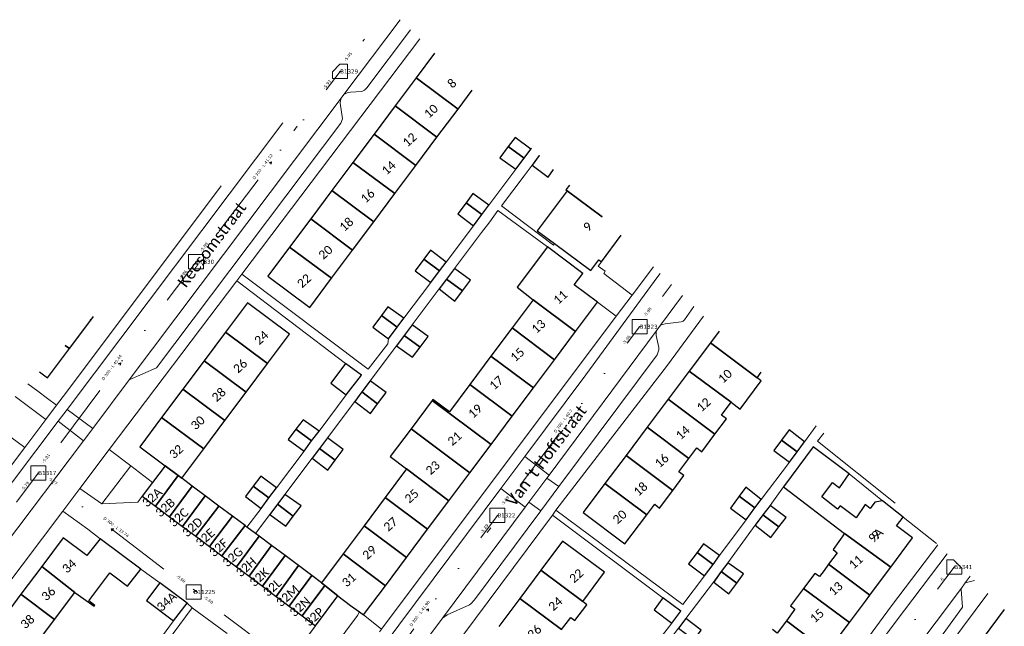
# Model space of a CAD drawing. Header units: metres. Extents: x 113074 to 114313, y 482627 to 483855.
# Tile 42 of 78: x 113371 to 113541, y 483750 to 483855. Entities that reach past the tile are written whole.
import ezdxf
from ezdxf.enums import TextEntityAlignment as Align

# ---------------------------------------------------------------- set-up
doc = ezdxf.new("R2010")
doc.units = ezdxf.units.M
doc.header["$MEASUREMENT"] = 0
doc.linetypes.add('DGN Style 2', pattern=[50.429501, 30.257701, -20.1718])
doc.linetypes.add('DGN Style 6', pattern=[30.473618, 0.016022, -6.408752, 11.215317, -6.408752, 0.016022, -6.408752])
for name, color, linetype, lineweight in [('BGT-Lijnen - BTD Groenvoorziening  heesters (v)', 94, 'Continuous', 13), ('BGT-Lijnen - Huisnummer overig (t)', 252, 'Continuous', 13), ('BGT-Lijnen - ORL Straatnaam (t)', 7, 'Continuous', 13), ('BGT-Lijnen - PND grondvlak pand (v_mv)', 1, 'Continuous', 13), ('BGT-Lijnen - WGD Inrit (v)', 7, 'Continuous', 13), ('BGT-Lijnen - WGD Parkeervlak (v)', 7, 'Continuous', 13), ('BGT-Lijnen - WGD Rijbaan - Lokale weg (v)', 7, 'Continuous', 13), ('BGT-Lijnen - WGD Rijbaan - Lokale weg verkeersdrempel (v)', 7, 'Continuous', 13), ('BGT-Lijnen - WGD Voetpad (v)', 7, 'Continuous', 13), ('BGT-Lijnen - XXX Brandgang OTD (v)', 7, 'Continuous', 13), ('Riolering - BOBs', 7, 'Continuous', 13), ('Riolering - Gemengd riool', 7, 'Continuous', 13), ('Riolering - KNOOP_NUMMER', 7, 'Continuous', 13), ('Riolering - KNOOP_RIOOLPUT', 7, 'Continuous', 13), ('Riolering - Leidingtekst', 7, 'Continuous', 13), ('Riolering - Level 63', 7, 'Continuous', 13), ('Riolering - Stroomrichting', 7, 'Continuous', 13)]:
    doc.layers.add(name, color=color, linetype=linetype, lineweight=lineweight)
doc.styles.add('Style-Calibri', font='calibri.ttf')
doc.styles.add('Style-Verdana', font='verdana.ttf')

# ---------------------------------------------------------------- blocks, each defined once
blk = doc.blocks.new('rioput')
at = {"layer": 'Riolering - Level 63', "linetype": 'Continuous', "lineweight": 13}
blk.add_3dface([(-1.29, 1.24), (1.29, 1.24), (1.29, -1.24), (-1.29, -1.24)], dxfattribs=at)

msp = doc.modelspace()

# ---------------------------------------------------------------- linework, layer by layer
at = {"layer": 'BGT-Lijnen - BTD Groenvoorziening  heesters (v)', "linetype": 'DGN Style 2', "lineweight": 13, "flags": 128}
for points in [[(113371.89, 483781.3), (113375.52, 483786.14), (113370.24, 483790.06)], [(113365.96, 483785.68), (113371.89, 483781.3)], [(113390.13, 483778.13), (113386.43, 483780.93), (113381.37, 483774.23)], [(113381.37, 483774.23), (113385.16, 483771.57), (113390.13, 483778.13)], [(113393.9, 483775.28), (113390.13, 483778.13), (113385.16, 483771.57)], [(113392.12, 483772.89), (113393.9, 483775.28)], [(113385.16, 483771.57), (113391.34, 483771.85), (113392.12, 483772.89)], [(113428.02, 483754.09), (113425.81, 483755.74), (113421.95, 483750.58)], [(113429.18, 483752.35), (113429.53, 483752.96), (113428.02, 483754.09)], [(113429.18, 483752.35), (113420.7, 483740.99), (113424.48, 483738.15)], [(113420.7, 483740.99), (113429.18, 483752.35)], [(113430.24, 483752.44), (113429.53, 483752.96), (113429.18, 483752.35)], [(113432.99, 483749.54), (113433.35, 483750.02), (113430.24, 483752.44)], [(113421.95, 483750.58), (113416.91, 483743.83), (113420.7, 483740.99)]]:
    msp.add_lwpolyline(points, dxfattribs=at)
at = {"layer": 'BGT-Lijnen - ORL Straatnaam (t)', "linetype": 'Continuous', "lineweight": 13, "flags": 128}
for points in [[(113418.21, 483835.87), (113418.81, 483836.67)], [(113451.55, 483766.67), (113452.15, 483767.47)], [(113400.9, 483756.91), (113401.71, 483756.32)]]:
    msp.add_lwpolyline(points, dxfattribs=at)
at = {"layer": 'BGT-Lijnen - PND grondvlak pand (v_mv)', "linetype": 'Continuous', "lineweight": 25, "flags": 128}
for points in [[(113442.45, 483849.24), (113439.3, 483845.02), (113446.52, 483839.62)], [(113439.3, 483845.02), (113435.67, 483840.15), (113442.89, 483834.76)], [(113442.89, 483834.76), (113446.52, 483839.62), (113439.3, 483845.02)], [(113446.52, 483839.62), (113448.96, 483842.89)], [(113435.67, 483840.15), (113432.04, 483835.29), (113439.25, 483829.9)], [(113439.25, 483829.9), (113442.89, 483834.76), (113435.67, 483840.15)], [(113432.04, 483835.29), (113428.4, 483830.43), (113435.62, 483825.04)], [(113435.62, 483825.04), (113439.25, 483829.9), (113432.04, 483835.29)], [(113459.08, 483832.73), (113456.37, 483834.73), (113455.18, 483833.16)], [(113455.18, 483833.16), (113453.72, 483831.21), (113456.46, 483829.24)], [(113456.46, 483829.24), (113457.88, 483831.14), (113455.18, 483833.16)], [(113455.18, 483833.16), (113457.88, 483831.14), (113459.08, 483832.73)], [(113428.4, 483830.43), (113424.77, 483825.56), (113431.99, 483820.17)], [(113431.99, 483820.17), (113435.62, 483825.04), (113428.4, 483830.43)], [(113460.51, 483831.59), (113459.27, 483829.95), (113462.02, 483827.91)], [(113460.56, 483831.56), (113460.51, 483831.59)], [(113462.02, 483827.91), (113462.98, 483829.19)], [(113424.77, 483825.56), (113421.14, 483820.7), (113428.36, 483815.31)], [(113428.36, 483815.31), (113431.99, 483820.17), (113424.77, 483825.56)], [(113451.8, 483823.04), (113449.09, 483825.04), (113447.89, 483823.45)], [(113465.29, 483825.55), (113460.17, 483818.64), (113463.16, 483816.43)], [(113465.73, 483826.51), (113465.11, 483825.68)], [(113465.11, 483825.68), (113465.29, 483825.55), (113471.33, 483821.04)], [(113471.33, 483821.04), (113465.29, 483825.55)], [(113447.89, 483823.45), (113446.47, 483821.55), (113449.16, 483819.52)], [(113449.16, 483819.52), (113450.6, 483821.43), (113447.89, 483823.45)], [(113447.89, 483823.45), (113450.6, 483821.43), (113451.8, 483823.04)], [(113421.14, 483820.7), (113417.51, 483815.84), (113424.72, 483810.45)], [(113424.72, 483810.45), (113428.36, 483815.31), (113421.14, 483820.7)], [(113470.78, 483813.64), (113471.22, 483813.32), (113474.59, 483817.86)], [(113417.51, 483815.84), (113413.75, 483810.81), (113420.97, 483805.42)], [(113420.97, 483805.42), (113424.72, 483810.45), (113417.51, 483815.84)], [(113444.45, 483813.24), (113441.76, 483815.28), (113440.6, 483813.74)], [(113461.91, 483815.86), (113456.69, 483808.93), (113459.47, 483806.77)], [(113466.54, 483809.32), (113468.01, 483811.27), (113461.91, 483815.86)], [(113463.16, 483816.43), (113469.41, 483811.79), (113470.78, 483813.64)], [(113440.6, 483813.74), (113439.13, 483811.77), (113441.83, 483809.75)], [(113441.83, 483809.75), (113443.31, 483811.72), (113440.6, 483813.74)], [(113440.6, 483813.74), (113443.31, 483811.72), (113444.45, 483813.24)], [(113445.93, 483812.16), (113444.55, 483810.33), (113447.28, 483808.28)], [(113447.28, 483808.28), (113448.65, 483810.11), (113445.93, 483812.16)], [(113444.55, 483810.33), (113443.29, 483808.65), (113445.97, 483806.54)], [(113445.97, 483806.54), (113447.28, 483808.28), (113444.55, 483810.33)], [(113470.54, 483806.34), (113466.54, 483809.32)], [(113459.47, 483806.77), (113455.83, 483801.9), (113463.13, 483796.43)], [(113459.47, 483806.77), (113466.77, 483801.3), (113470.54, 483806.34)], [(113463.13, 483796.43), (113466.77, 483801.3), (113459.47, 483806.77)], [(113417.48, 483800.81), (113410.24, 483806.22), (113406.46, 483801.16)], [(113437.18, 483803.56), (113434.44, 483805.53), (113433.31, 483804.03)], [(113379.6, 483798.34), (113383.25, 483803.23), (113383.16, 483803.3)], [(113383.16, 483803.3), (113383.25, 483803.23)], [(113383.25, 483803.23), (113383.73, 483803.88)], [(113433.31, 483804.03), (113431.81, 483802.02), (113434.51, 483800)], [(113434.51, 483800), (113436.01, 483802.01), (113433.31, 483804.03)], [(113433.31, 483804.03), (113436.01, 483802.01), (113437.18, 483803.56)], [(113438.6, 483802.41), (113437.24, 483800.6), (113439.98, 483798.56)], [(113439.98, 483798.56), (113441.38, 483800.42), (113438.6, 483802.41)], [(113455.83, 483801.9), (113452.18, 483797.02), (113459.49, 483791.56)], [(113459.49, 483791.56), (113463.13, 483796.43), (113455.83, 483801.9)], [(113491.49, 483801.35), (113489.98, 483799.33), (113498.03, 483793.3)], [(113406.46, 483801.16), (113402.79, 483796.26), (113410.03, 483790.85)], [(113410.03, 483790.85), (113413.69, 483795.75), (113406.46, 483801.16)], [(113406.46, 483801.16), (113413.69, 483795.75), (113417.48, 483800.81)], [(113437.24, 483800.6), (113435.92, 483798.84), (113438.7, 483796.85)], [(113438.7, 483796.85), (113439.98, 483798.56), (113437.24, 483800.6)], [(113375.82, 483793.29), (113379.6, 483798.34), (113378.86, 483798.89)], [(113378.86, 483798.89), (113379.6, 483798.34)], [(113489.98, 483799.33), (113486.35, 483794.48), (113493.54, 483789.1)], [(113498.75, 483792.76), (113498.03, 483793.3), (113489.98, 483799.33)], [(113402.79, 483796.26), (113399.13, 483791.36), (113406.36, 483785.95)], [(113406.36, 483785.95), (113410.03, 483790.85), (113402.79, 483796.26)], [(113452.18, 483797.02), (113448.54, 483792.15), (113455.85, 483786.69)], [(113455.85, 483786.69), (113459.49, 483791.56), (113452.18, 483797.02)], [(113427.13, 483795.8), (113424.58, 483792.4), (113427.27, 483790.37)], [(113427.27, 483790.37), (113429.88, 483793.78), (113427.13, 483795.8)], [(113486.35, 483794.48), (113482.72, 483789.63), (113490.78, 483783.6)], [(113491.88, 483786.89), (113493.54, 483789.1), (113486.35, 483794.48)], [(113374.42, 483794.34), (113375.82, 483793.29)], [(113431.37, 483792.79), (113429.94, 483790.88), (113432.67, 483788.83)], [(113432.67, 483788.83), (113434.13, 483790.77), (113431.37, 483792.79)], [(113493.54, 483789.1), (113495.12, 483787.91), (113498.75, 483792.76)], [(113498.03, 483793.3), (113498.75, 483794.26)], [(113399.13, 483791.36), (113395.46, 483786.46), (113402.7, 483781.04)], [(113402.7, 483781.04), (113406.36, 483785.95), (113399.13, 483791.36)], [(113448.54, 483792.15), (113445.04, 483787.47), (113442.19, 483789.58)], [(113452.21, 483781.82), (113455.85, 483786.69), (113448.54, 483792.15)], [(113429.94, 483790.88), (113428.71, 483789.24), (113431.42, 483787.16)], [(113431.42, 483787.16), (113432.67, 483788.83), (113429.94, 483790.88)], [(113442.06, 483789.4), (113438.42, 483784.54), (113448.57, 483776.95)], [(113442.19, 483789.58), (113442.06, 483789.4), (113452.21, 483781.82)], [(113448.57, 483776.95), (113452.21, 483781.82), (113442.06, 483789.4)], [(113482.72, 483789.63), (113479.09, 483784.78), (113486.28, 483779.4)], [(113488.49, 483780.57), (113490.78, 483783.6), (113482.72, 483789.63)], [(113395.46, 483786.46), (113391.68, 483781.39), (113396.04, 483778.13)], [(113398.92, 483775.99), (113402.7, 483781.04), (113395.46, 483786.46)], [(113422.57, 483784.1), (113419.84, 483786.09), (113418.6, 483784.44)], [(113490.78, 483783.6), (113492.74, 483786.21), (113491.88, 483786.89)], [(113418.6, 483784.44), (113417.26, 483782.65), (113419.99, 483780.67)], [(113418.6, 483784.44), (113421.3, 483782.42), (113422.57, 483784.1)], [(113419.99, 483780.67), (113421.3, 483782.42), (113418.6, 483784.44)], [(113438.42, 483784.54), (113434.82, 483779.75), (113437.66, 483777.6)], [(113448.57, 483776.95), (113438.42, 483784.54)], [(113479.09, 483784.78), (113475.46, 483779.93), (113483.52, 483773.9)], [(113484.58, 483777.13), (113486.28, 483779.4), (113479.09, 483784.78)], [(113506.19, 483782.29), (113503.55, 483784.37), (113502.24, 483782.58)], [(113424.01, 483782.99), (113422.64, 483781.15), (113425.37, 483779.11)], [(113425.37, 483779.11), (113426.75, 483780.95), (113424.01, 483782.99)], [(113502.24, 483782.58), (113500.91, 483780.77), (113503.6, 483778.78)], [(113503.6, 483778.78), (113504.93, 483780.58), (113502.24, 483782.58)], [(113502.24, 483782.58), (113504.93, 483780.58), (113506.19, 483782.29)], [(113422.64, 483781.15), (113421.38, 483779.47), (113424.11, 483777.42)], [(113424.11, 483777.42), (113425.37, 483779.11), (113422.64, 483781.15)], [(113486.28, 483779.4), (113487.64, 483781.22), (113488.49, 483780.57)], [(113507.69, 483781.4), (113502.56, 483774.52), (113513.1, 483766.47)], [(113512.23, 483774.37), (113513.88, 483776.78), (113507.69, 483781.4)], [(113475.46, 483779.93), (113471.83, 483775.09), (113479.02, 483769.71)], [(113481.24, 483770.85), (113483.52, 483773.9), (113475.46, 483779.93)], [(113398.31, 483776.45), (113396.04, 483778.13), (113393.9, 483775.28)], [(113396.04, 483778.13), (113398.31, 483776.45), (113398.92, 483775.99)], [(113437.66, 483777.6), (113433.98, 483772.67), (113441.28, 483767.21)], [(113441.28, 483767.21), (113444.92, 483772.08), (113437.66, 483777.6)], [(113437.66, 483777.6), (113444.92, 483772.08), (113448.57, 483776.95)], [(113398.31, 483776.45), (113394.39, 483771.19), (113396.83, 483769.36)], [(113394.39, 483771.19), (113398.31, 483776.45)], [(113400.74, 483774.63), (113398.92, 483775.99), (113398.31, 483776.45)], [(113415.25, 483774.36), (113412.54, 483776.37), (113411.25, 483774.65)], [(113483.52, 483773.9), (113485.43, 483776.46), (113484.58, 483777.13)], [(113393.9, 483775.28), (113392.12, 483772.89), (113394.39, 483771.19)], [(113402.98, 483772.96), (113400.74, 483774.63), (113396.83, 483769.36)], [(113396.83, 483769.36), (113400.74, 483774.63)], [(113411.25, 483774.65), (113409.9, 483772.85), (113412.58, 483770.81)], [(113411.25, 483774.65), (113413.95, 483772.63), (113415.25, 483774.36)], [(113412.58, 483770.81), (113413.95, 483772.63), (113411.25, 483774.65)], [(113471.83, 483775.09), (113468.09, 483770.08), (113475.27, 483764.7)], [(113475.27, 483764.7), (113479.02, 483769.71), (113471.83, 483775.09)], [(113498.71, 483772.36), (113496.08, 483774.44), (113494.96, 483772.91)], [(113509.21, 483772.78), (113511.05, 483775.28), (113512.23, 483774.37)], [(113396.83, 483769.36), (113399.06, 483767.7), (113402.98, 483772.96)], [(113405.32, 483771.21), (113402.98, 483772.96), (113399.06, 483767.7)], [(113416.68, 483773.22), (113415.4, 483771.51), (113418.12, 483769.45)], [(113418.12, 483769.45), (113419.49, 483771.27), (113416.68, 483773.22)], [(113433.98, 483772.67), (113430.34, 483767.8), (113437.64, 483762.34)], [(113437.64, 483762.34), (113441.28, 483767.21), (113433.98, 483772.67)], [(113497.63, 483770.91), (113494.96, 483772.91), (113493.44, 483770.84)], [(113494.96, 483772.91), (113497.63, 483770.91), (113498.71, 483772.36)], [(113512.32, 483771.22), (113511.86, 483770.65), (113509.21, 483772.78)], [(113399.06, 483767.7), (113401.33, 483766), (113405.32, 483771.21)], [(113407.68, 483769.45), (113405.32, 483771.21), (113401.33, 483766)], [(113415.4, 483771.51), (113414.07, 483769.74), (113416.85, 483767.76)], [(113416.85, 483767.76), (113418.12, 483769.45), (113415.4, 483771.51)], [(113479.02, 483769.71), (113480.39, 483771.53), (113481.24, 483770.85)], [(113493.44, 483770.84), (113496.15, 483768.84), (113497.63, 483770.91)], [(113500.26, 483771.31), (113499.04, 483769.67), (113501.78, 483767.61)], [(113501.78, 483767.61), (113503.03, 483769.26), (113500.26, 483771.31)], [(113516.65, 483771.46), (113515.08, 483769.17), (113512.32, 483771.22)], [(113517.69, 483771.03), (113517.5, 483770.77), (113516.65, 483771.46)], [(113519.65, 483772.09), (113518.32, 483771.87), (113517.69, 483771.03)], [(113522.04, 483767.79), (113523.22, 483769.31), (113519.65, 483772.09)], [(113401.33, 483766), (113403.71, 483764.22), (113407.68, 483769.45)], [(113409.82, 483767.85), (113407.68, 483769.45), (113403.71, 483764.22)], [(113499.04, 483769.67), (113497.68, 483767.91), (113500.38, 483765.77)], [(113500.38, 483765.77), (113501.78, 483767.61), (113499.04, 483769.67)], [(113403.71, 483764.22), (113405.81, 483762.64), (113409.82, 483767.85)], [(113410.16, 483767.59), (113409.82, 483767.85), (113405.81, 483762.64)], [(113412.24, 483766.04), (113411.63, 483766.49), (113410.16, 483767.59)], [(113430.34, 483767.8), (113426.72, 483762.96), (113434, 483757.47)], [(113434, 483757.47), (113437.64, 483762.34), (113430.34, 483767.8)], [(113524.81, 483765.71), (113522.04, 483767.79)], [(113378.51, 483765.75), (113374.8, 483760.8), (113380.52, 483756.34)], [(113384.86, 483765.57), (113382.59, 483762.69), (113378.51, 483765.75)], [(113405.81, 483762.64), (113408.34, 483760.76), (113412.24, 483766.04)], [(113414.38, 483764.43), (113412.24, 483766.04), (113408.34, 483760.76)], [(113513.1, 483766.47), (113511.16, 483763.7), (113511.82, 483763.15)], [(113521.07, 483760.69), (113513.1, 483766.47)], [(113513.1, 483766.47), (113521.07, 483760.69), (113524.81, 483765.71)], [(113391.9, 483760.33), (113384.86, 483765.57)], [(113408.34, 483760.76), (113410.51, 483759.13), (113414.38, 483764.43)], [(113416.76, 483762.66), (113414.38, 483764.43), (113410.51, 483759.13)], [(113471.73, 483759.79), (113464.51, 483765.17), (113460.76, 483760.16)], [(113491.58, 483762.66), (113488.79, 483764.67), (113487.7, 483763.21)], [(113410.51, 483759.13), (113412.84, 483757.39), (113416.76, 483762.66)], [(113419.05, 483760.95), (113416.76, 483762.66), (113412.84, 483757.39)], [(113426.72, 483762.96), (113423, 483757.99), (113423.57, 483757.53)], [(113430.24, 483752.44), (113434, 483757.47), (113426.72, 483762.96)], [(113487.7, 483763.21), (113486.24, 483761.23), (113488.96, 483759.21)], [(113488.96, 483759.21), (113490.44, 483761.16), (113487.7, 483763.21)], [(113487.7, 483763.21), (113490.44, 483761.16), (113491.58, 483762.66)], [(113511.82, 483763.15), (113510.34, 483761.17), (113517.44, 483755.83)], [(113380.52, 483756.34), (113374.8, 483760.8), (113371.22, 483756.01)], [(113412.84, 483757.39), (113415.16, 483755.65), (113419.05, 483760.95)], [(113421.34, 483759.23), (113419.05, 483760.95), (113415.16, 483755.65)], [(113492.98, 483761.44), (113491.87, 483759.91), (113494.54, 483757.9)], [(113494.54, 483757.9), (113495.72, 483759.51), (113492.98, 483761.44)], [(113510.34, 483761.17), (113509.56, 483760.13), (113508.76, 483759.05)], [(113516.68, 483754.81), (113517.44, 483755.83), (113510.34, 483761.17)], [(113517.44, 483755.83), (113520.69, 483760.18), (113521.07, 483760.69)], [(113382.9, 483754.89), (113386.55, 483759.7), (113387.66, 483758.85)], [(113387.66, 483758.85), (113389.59, 483757.39), (113391.9, 483760.33)], [(113415.16, 483755.65), (113417.43, 483753.96), (113421.34, 483759.23)], [(113421.34, 483759.23), (113417.43, 483753.96), (113419.66, 483752.29)], [(113423.57, 483757.53), (113423, 483757.99), (113421.34, 483759.23)], [(113460.76, 483760.16), (113457.14, 483755.3), (113464.36, 483749.91)], [(113467.99, 483754.78), (113460.76, 483760.16)], [(113460.76, 483760.16), (113467.99, 483754.78), (113471.73, 483759.79)], [(113491.87, 483759.91), (113490.58, 483758.07), (113493.19, 483756.06)], [(113493.19, 483756.06), (113494.54, 483757.9), (113491.87, 483759.91)], [(113508.76, 483759.05), (113507.99, 483759.6), (113506.04, 483756.99)], [(113395.14, 483757.97), (113392.85, 483754.93), (113397.49, 483751.42)], [(113397.49, 483751.42), (113399.84, 483754.5), (113395.14, 483757.97)], [(113419.66, 483752.29), (113423.57, 483757.53)], [(113425.81, 483755.74), (113423.57, 483757.53), (113419.66, 483752.29)], [(113423.57, 483757.53), (113425.81, 483755.74), (113428.02, 483754.09)], [(113377.02, 483751.66), (113371.22, 483756.01), (113367.51, 483751.06)], [(113371.22, 483756.01), (113377.02, 483751.66), (113380.52, 483756.34)], [(113380.52, 483756.34), (113382.06, 483755.22), (113383.82, 483753.94)], [(113419.66, 483752.29), (113421.95, 483750.58), (113425.81, 483755.74)], [(113481.81, 483755.42), (113480.33, 483753.32), (113483.33, 483751.02)], [(113483.33, 483751.02), (113484.9, 483753.12), (113481.81, 483755.42)], [(113506.04, 483756.99), (113503.8, 483753.99), (113504.56, 483753.43)], [(113513.93, 483751.13), (113506.04, 483756.99)], [(113506.04, 483756.99), (113513.93, 483751.13), (113516.68, 483754.81)], [(113383.82, 483753.94), (113383.95, 483754.1), (113382.9, 483754.89)], [(113428.02, 483754.09), (113429.53, 483752.96), (113430.24, 483752.44)], [(113464.36, 483749.91), (113457.14, 483755.3), (113453.52, 483750.44)], [(113466.63, 483751.48), (113468.68, 483754.21), (113467.99, 483754.78)], [(113504.56, 483753.43), (113503.08, 483751.44), (113510.17, 483746.08)], [(113540.62, 483753.37), (113540.61, 483753.37), (113536.96, 483748.48)], [(113540.61, 483753.38), (113540.61, 483753.37), (113540.62, 483753.37)], [(113376.04, 483744.65), (113373.3, 483746.7), (113377.02, 483751.66)], [(113464.36, 483749.91), (113465.92, 483752.01), (113466.63, 483751.48)], [(113485.75, 483751.86), (113484.49, 483750.19), (113487.21, 483748.16)], [(113487.21, 483748.16), (113488.42, 483749.8), (113485.75, 483751.86)], [(113503.08, 483751.44), (113501.47, 483749.28), (113500.69, 483749.93)], [(113510.17, 483746.08), (113503.08, 483751.44)], [(113510.17, 483746.08), (113512.68, 483749.45), (113513.93, 483751.13)]]:
    msp.add_lwpolyline(points, dxfattribs=at)
at = {"layer": 'BGT-Lijnen - WGD Inrit (v)', "linetype": 'Continuous', "lineweight": 13, "flags": 128}
for points in [[(113463.89, 483774.56), (113461.81, 483776.04), (113458.72, 483771.88)], [(113381.37, 483774.23), (113378.44, 483770.34), (113382.73, 483767.22)], [(113391.34, 483771.85), (113385.16, 483771.57), (113381.37, 483774.23)], [(113458.72, 483771.88), (113460.78, 483770.39), (113463.89, 483774.56)], [(113394.39, 483771.19), (113392.12, 483772.89), (113391.34, 483771.85)], [(113399.06, 483767.7), (113396.83, 483769.36), (113394.39, 483771.19)], [(113403.71, 483764.22), (113401.33, 483766), (113399.06, 483767.7)], [(113382.73, 483767.22), (113384.86, 483765.57), (113391.9, 483760.33)], [(113408.34, 483760.76), (113405.81, 483762.64), (113403.71, 483764.22)], [(113412.84, 483757.39), (113410.51, 483759.13), (113408.34, 483760.76)], [(113391.9, 483760.33), (113395.14, 483757.97), (113399.84, 483754.5)], [(113417.43, 483753.96), (113415.16, 483755.65), (113412.84, 483757.39)], [(113399.84, 483754.5), (113400.74, 483753.65), (113406.76, 483749.27)], [(113421.95, 483750.58), (113419.66, 483752.29), (113417.43, 483753.96)], [(113415.88, 483742.46), (113416.91, 483743.83), (113421.95, 483750.58)]]:
    msp.add_lwpolyline(points, dxfattribs=at)
at = {"layer": 'BGT-Lijnen - WGD Parkeervlak (v)', "linetype": 'Continuous', "lineweight": 13, "flags": 128}
for points in [[(113436.53, 483855.02), (113426.83, 483842.11), (113427.4, 483842.41)], [(113430.82, 483843.28), (113438.34, 483853.25)], [(113427.4, 483842.41), (113427.97, 483842.51), (113429.97, 483842.67)], [(113429.97, 483842.67), (113430.41, 483842.89), (113430.82, 483843.28)], [(113426.36, 483841.48), (113389.89, 483792.95), (113394.57, 483795.02)], [(113426.6, 483837.93), (113426.24, 483840.62), (113426.25, 483841.09)], [(113426.25, 483841.09), (113426.36, 483841.48)], [(113394.57, 483795.02), (113426.33, 483837.18), (113426.6, 483837.93)], [(113485.2, 483807.49), (113481.39, 483802.38)], [(113485.52, 483803.28), (113487.16, 483805.57)], [(113481.39, 483802.38), (113482.19, 483802.58), (113484.96, 483802.93)], [(113484.96, 483802.93), (113485.31, 483803.05), (113485.52, 483803.28)], [(113480.62, 483801.34), (113462.19, 483776.55), (113461.81, 483776.04)], [(113480.67, 483800.96), (113480.62, 483801.34)], [(113481.1, 483798.52), (113480.62, 483800.62), (113480.67, 483800.96)], [(113480.81, 483797.28), (113481.1, 483798.13), (113481.1, 483798.52)], [(113461.81, 483776.04), (113463.89, 483774.56), (113480.81, 483797.28)], [(113458.09, 483771.03), (113443.84, 483751.87), (113444.67, 483752.47)], [(113460.78, 483770.39), (113458.72, 483771.88), (113458.09, 483771.03)], [(113448.73, 483754.35), (113449.37, 483755.07), (113460.78, 483770.39)], [(113534.74, 483759.11), (113533.88, 483757.96)], [(113533.88, 483757.96), (113534.31, 483758.12), (113535.5, 483758.37)], [(113533.17, 483756.83), (113533.26, 483757.05), (113498.49, 483710.88)], [(113520.1, 483735.43), (113533.42, 483753.76), (113533.17, 483756.83)], [(113444.67, 483752.47), (113448.47, 483754.17), (113448.73, 483754.35)]]:
    msp.add_lwpolyline(points, dxfattribs=at)
at = {"layer": 'BGT-Lijnen - WGD Rijbaan - Lokale weg (v)', "linetype": 'Continuous', "lineweight": 13, "flags": 128}
for points in [[(113426.36, 483841.48), (113426.83, 483842.11), (113436.53, 483855.02)], [(113383.58, 483784.57), (113389.89, 483792.95), (113426.36, 483841.48)], [(113416.34, 483837.27), (113379.21, 483787.86), (113383.58, 483784.57)], [(113481.33, 483811.27), (113480.96, 483810.76), (113468.51, 483793.83)], [(113480.62, 483801.34), (113481.39, 483802.38), (113485.2, 483807.49)], [(113462.19, 483776.55), (113480.62, 483801.34)], [(113468.51, 483793.83), (113458.02, 483779.77), (113462.19, 483776.55)], [(113379.21, 483787.86), (113377.66, 483785.81), (113381.98, 483782.45)], [(113381.98, 483782.45), (113383.58, 483784.57), (113379.21, 483787.86)], [(113377.66, 483785.81), (113326.55, 483717.98), (113325.44, 483716.66)], [(113368.37, 483764.4), (113381.98, 483782.45), (113377.66, 483785.81)], [(113458.09, 483771.03), (113453.9, 483774.26), (113436.32, 483750.67)], [(113443.84, 483751.87), (113458.09, 483771.03)], [(113530.78, 483762.98), (113521.97, 483751.35)], [(113533.26, 483757.05), (113533.88, 483757.96), (113534.74, 483759.11)], [(113498.49, 483710.88), (113533.26, 483757.05)], [(113436.32, 483750.67), (113380.62, 483675.99), (113380.12, 483675.41)], [(113387.36, 483675.91), (113421.7, 483722.21), (113443.84, 483751.87)], [(113521.97, 483751.35), (113505.38, 483729.08), (113490.97, 483710.07)]]:
    msp.add_lwpolyline(points, dxfattribs=at)
at = {"layer": 'BGT-Lijnen - WGD Rijbaan - Lokale weg verkeersdrempel (v)', "linetype": 'Continuous', "lineweight": 13, "flags": 128}
for points in [[(113462.19, 483776.55), (113458.02, 483779.77), (113453.9, 483774.26)], [(113458.72, 483771.88), (113461.81, 483776.04), (113462.19, 483776.55)], [(113453.9, 483774.26), (113458.09, 483771.03), (113458.72, 483771.88)]]:
    msp.add_lwpolyline(points, dxfattribs=at)
at = {"layer": 'BGT-Lijnen - WGD Voetpad (v)', "linetype": 'Continuous', "lineweight": 13, "flags": 128}
for points in [[(113438.34, 483853.25), (113430.82, 483843.28)], [(113408.41, 483810.03), (113409.29, 483811.18), (113439.92, 483851.71)], [(113427.4, 483842.41), (113426.83, 483842.11), (113426.36, 483841.48)], [(113429.97, 483842.67), (113427.97, 483842.51), (113427.4, 483842.41)], [(113430.82, 483843.28), (113430.41, 483842.89), (113429.97, 483842.67)], [(113426.36, 483841.48), (113426.25, 483841.09), (113426.24, 483840.62)], [(113426.24, 483840.62), (113426.6, 483837.93), (113426.33, 483837.18)], [(113377.66, 483785.81), (113379.21, 483787.86), (113416.34, 483837.27)], [(113426.33, 483837.18), (113394.57, 483795.02), (113389.89, 483792.95)], [(113405.74, 483826.41), (113379.07, 483790.86)], [(113480.16, 483812.41), (113476.52, 483807.57)], [(113381.37, 483774.23), (113386.43, 483780.93), (113408.41, 483810.03)], [(113468.51, 483793.83), (113480.96, 483810.76), (113481.33, 483811.27)], [(113476.52, 483807.57), (113473.78, 483803.91), (113433.35, 483750.02)], [(113487.16, 483805.57), (113485.52, 483803.28), (113485.31, 483803.05)], [(113463.38, 483770.51), (113482.59, 483795.46), (113488.82, 483803.95)], [(113485.31, 483803.05), (113484.96, 483802.93), (113482.19, 483802.58)], [(113482.19, 483802.58), (113481.39, 483802.38), (113480.62, 483801.34)], [(113480.62, 483801.34), (113480.67, 483800.96), (113480.62, 483800.62)], [(113480.62, 483800.62), (113481.1, 483798.52), (113481.1, 483798.13)], [(113481.1, 483798.13), (113480.81, 483797.28), (113463.89, 483774.56)], [(113389.89, 483792.95), (113383.58, 483784.57), (113381.98, 483782.45)], [(113453.9, 483774.26), (113458.02, 483779.77), (113468.51, 483793.83)], [(113375.77, 483789.76), (113374.12, 483791), (113372.4, 483792.28)], [(113370.24, 483790.06), (113375.52, 483786.14)], [(113379.07, 483790.86), (113377.36, 483788.58), (113375.52, 483786.14)], [(113375.52, 483786.14), (113377.36, 483788.58), (113375.77, 483789.76)], [(113375.52, 483786.14), (113371.89, 483781.3), (113323.99, 483717.55)], [(113325.44, 483716.66), (113326.55, 483717.98), (113377.66, 483785.81)], [(113381.98, 483782.45), (113368.37, 483764.4), (113368.16, 483759.99)], [(113378.44, 483770.34), (113381.37, 483774.23)], [(113380.62, 483675.99), (113436.32, 483750.67), (113453.9, 483774.26)], [(113463.89, 483774.56), (113460.78, 483770.39), (113449.37, 483755.07)], [(113329.82, 483713.22), (113333.38, 483710.56), (113378.44, 483770.34)], [(113442.83, 483742.82), (113462.79, 483769.66), (113463.38, 483770.51)], [(113529.18, 483764.54), (113521.2, 483754.04), (113500.86, 483726.32)], [(113505.38, 483729.08), (113521.97, 483751.35), (113530.78, 483762.98)], [(113533.88, 483757.96), (113533.26, 483757.05), (113533.17, 483756.83)], [(113535.5, 483758.37), (113534.31, 483758.12), (113533.88, 483757.96)], [(113533.17, 483756.83), (113533.42, 483753.76), (113520.1, 483735.43)], [(113531.25, 483747.38), (113537.8, 483756.13)], [(113448.47, 483754.17), (113444.67, 483752.47), (113443.84, 483751.87)], [(113449.37, 483755.07), (113448.73, 483754.35), (113448.47, 483754.17)], [(113443.84, 483751.87), (113421.7, 483722.21), (113421.9, 483718.51)]]:
    msp.add_lwpolyline(points, dxfattribs=at)
at = {"layer": 'BGT-Lijnen - XXX Brandgang OTD (v)', "linetype": 'Continuous', "lineweight": 13, "flags": 128}
for points in [[(113459.2, 483832.88), (113459.08, 483832.73), (113457.88, 483831.14)], [(113457.88, 483831.14), (113456.46, 483829.24), (113451.8, 483823.04)], [(113459.27, 483829.95), (113460.51, 483831.59), (113460.51, 483831.6)], [(113454.01, 483822.94), (113457.92, 483828.13), (113459.27, 483829.95)], [(113451.8, 483823.04), (113450.6, 483821.43), (113449.16, 483819.52)], [(113451.97, 483820.21), (113453.4, 483822.12), (113461.91, 483815.86)], [(113463.16, 483816.43), (113462.96, 483816.17), (113454.01, 483822.94)], [(113445.93, 483812.16), (113450.58, 483818.37), (113451.97, 483820.21)], [(113449.16, 483819.52), (113444.45, 483813.24), (113443.31, 483811.72)], [(113461.91, 483815.86), (113468.01, 483811.27), (113466.54, 483809.32)], [(113470.78, 483813.64), (113469.41, 483811.79), (113463.16, 483816.43)], [(113470.63, 483812.52), (113471.22, 483813.32), (113470.78, 483813.64)], [(113443.31, 483811.72), (113441.83, 483809.75), (113437.18, 483803.56)], [(113443.29, 483808.65), (113444.55, 483810.33), (113445.93, 483812.16)], [(113471.62, 483811.27), (113471.88, 483811.66), (113470.63, 483812.52)], [(113431.01, 483794.78), (113409.29, 483811.18), (113408.41, 483810.03)], [(113408.41, 483810.03), (113427.13, 483795.8), (113429.88, 483793.78)], [(113473.78, 483803.91), (113476.52, 483807.57), (113471.62, 483811.27)], [(113437.24, 483800.6), (113438.6, 483802.41), (113443.29, 483808.65)], [(113466.54, 483809.32), (113470.54, 483806.34), (113473.78, 483803.91)], [(113437.18, 483803.56), (113436.01, 483802.01), (113434.51, 483800)], [(113434.51, 483800), (113434.43, 483799.17), (113431.01, 483794.78)], [(113431.37, 483792.79), (113435.92, 483798.84), (113437.24, 483800.6)], [(113429.88, 483793.78), (113427.27, 483790.37), (113422.57, 483784.1)], [(113428.71, 483789.24), (113429.94, 483790.88), (113431.37, 483792.79)], [(113422.64, 483781.15), (113424.01, 483782.99), (113428.71, 483789.24)], [(113508.22, 483785.01), (113506.19, 483782.29)], [(113422.57, 483784.1), (113421.3, 483782.42), (113419.99, 483780.67)], [(113521.83, 483771.72), (113508.45, 483782.39), (113509.52, 483783.74)], [(113416.68, 483773.22), (113421.38, 483779.47), (113422.64, 483781.15)], [(113502.56, 483774.52), (113507.69, 483781.4), (113513.88, 483776.78)], [(113506.19, 483782.29), (113504.93, 483780.58), (113503.6, 483778.78)], [(113419.99, 483780.67), (113415.25, 483774.36), (113413.95, 483772.63)], [(113503.6, 483778.78), (113498.71, 483772.36), (113497.63, 483770.91)], [(113513.88, 483776.78), (113519.65, 483772.09), (113523.22, 483769.31)], [(113499.04, 483769.67), (113500.26, 483771.31), (113502.56, 483774.52)], [(113413.95, 483772.63), (113412.58, 483770.81), (113410.16, 483767.59)], [(113414.07, 483769.74), (113415.4, 483771.51), (113416.68, 483773.22)], [(113497.63, 483770.91), (113496.15, 483768.84), (113491.58, 483762.66)], [(113410.16, 483767.59), (113411.63, 483766.49), (113414.07, 483769.74)], [(113463.38, 483770.51), (113462.79, 483769.66), (113481.81, 483755.42)], [(113488.96, 483759.21), (113485.26, 483754.24), (113463.38, 483770.51)], [(113492.98, 483761.44), (113497.68, 483767.91), (113499.04, 483769.67)], [(113523.22, 483769.31), (113528.95, 483764.76)], [(113491.58, 483762.66), (113490.44, 483761.16), (113488.96, 483759.21)], [(113490.51, 483758.12), (113491.87, 483759.91), (113492.98, 483761.44)], [(113485.75, 483751.86), (113490.51, 483758.12)], [(113481.81, 483755.42), (113484.9, 483753.12), (113483.33, 483751.02)], [(113400.74, 483753.65), (113399.84, 483754.5), (113397.49, 483751.42)], [(113380.27, 483726.03), (113400.74, 483753.65)], [(113397.49, 483751.42), (113379.42, 483726.79), (113380.27, 483726.03)], [(113483.33, 483751.02), (113469.69, 483733.46), (113468.41, 483731.77)], [(113483.17, 483748.43), (113484.49, 483750.19), (113485.75, 483751.86)]]:
    msp.add_lwpolyline(points, dxfattribs=at)
at = {"layer": 'Riolering - Gemengd riool', "color": 94, "linetype": 'DGN Style 6', "lineweight": 13, "flags": 128}
for points in [[(113426.2, 483846.1), (113430.42, 483851.69)], [(113401.4, 483813.3), (113426.2, 483846.1)], [(113374.2, 483776.9), (113401.4, 483813.3)], [(113477.8, 483802.1), (113483.29, 483809.36)], [(113453.3, 483769.6), (113477.8, 483802.1)], [(113348.2, 483742.1), (113374.2, 483776.9)], [(113401, 483756.4), (113374.2, 483776.9)], [(113428.4, 483735.8), (113453.3, 483769.6)], [(113506.9, 483727.1), (113532, 483760.7)], [(113532.47, 483761.32), (113532, 483760.7)], [(113401, 483756.4), (113428.4, 483735.8)]]:
    msp.add_lwpolyline(points, dxfattribs=at)
at = {"layer": 'Riolering - KNOOP_RIOOLPUT', "color": 7, "linetype": 'Continuous', "lineweight": 13}
for p in [(113426.2, 483846.1), (113401.4, 483813.3), (113477.8, 483802.1), (113374.2, 483776.9), (113453.3, 483769.6), (113532, 483760.7), (113401, 483756.4)]:
    msp.add_point(p, dxfattribs=at)
at = {"layer": 'Riolering - Level 63', "color": 7, "linetype": 'Continuous', "lineweight": 13, "flags": 128}
for points in [[(113426.18, 483847.34), (113424.91, 483846.04), (113424.91, 483844.86), (113427.49, 483844.86), (113427.49, 483847.34), (113426.18, 483847.34)], [(113533.29, 483760.52), (113531.84, 483761.94), (113530.71, 483761.94), (113530.71, 483759.46), (113533.29, 483759.46), (113533.29, 483760.52)]]:
    msp.add_lwpolyline(points, close=True, dxfattribs=at)
at = {"layer": 'Riolering - Stroomrichting', "color": 30, "linetype": 'Continuous', "lineweight": 25, "flags": 128}
for points in [[(113414.03, 483830.34), (113414.4, 483830.5)], [(113414.35, 483830.1), (113414.4, 483830.5)], [(113388.03, 483795.74), (113388.4, 483795.9)], [(113388.35, 483795.5), (113388.4, 483795.9)], [(113465.78, 483786.49), (113466.15, 483786.65)], [(113466.1, 483786.25), (113466.15, 483786.65)], [(113387.2, 483767.21), (113386.81, 483767.26)], [(113386.96, 483766.89), (113386.81, 483767.26)], [(113441.08, 483753.34), (113441.44, 483753.51)], [(113441.4, 483753.11), (113441.44, 483753.51)]]:
    msp.add_lwpolyline(points, dxfattribs=at)

# ---------------------------------------------------------------- block references
at = {"layer": 'Riolering - Level 63', "linetype": 'Continuous', "lineweight": 13}
for p in [(113401.4, 483813.3), (113477.8, 483802.1), (113374.2, 483776.9), (113453.3, 483769.6), (113401, 483756.4)]:
    msp.add_blockref('rioput', p, dxfattribs=at)

# ---------------------------------------------------------------- texts
at = {"layer": 'BGT-Lijnen - Huisnummer overig (t)', "linetype": 'Continuous', "lineweight": 13, "style": 'Style-Calibri'}
for s, p in [('8', (113445.47, 483844.05)), ('10', (113441.85, 483839.26)), ('12', (113438.17, 483834.33)), ('14', (113434.56, 483829.49)), ('16', (113430.94, 483824.65)), ('18', (113427.28, 483819.75)), ('9', (113468.84, 483819.34)), ('20', (113423.69, 483814.94)), ('22', (113420, 483810.02)), ('11', (113464.13, 483807.19)), ('13', (113460.37, 483802.17)), ('24', (113412.64, 483800.22)), ('15', (113456.73, 483797.3)), ('26', (113408.99, 483795.34)), ('10', (113492.51, 483793.59)), ('17', (113453.1, 483792.44)), ('28', (113405.3, 483790.41)), ('12', (113488.82, 483788.68)), ('19', (113449.46, 483787.56)), ('30', (113401.68, 483785.56)), ('14', (113485.22, 483783.85)), ('21', (113445.92, 483782.84)), ('32', (113397.96, 483780.6)), ('16', (113481.6, 483779.02)), ('23', (113442.16, 483777.81)), ('32A', (113393.81, 483772.71)), ('25', (113438.52, 483772.94)), ('18', (113477.95, 483774.14)), ('32B', (113396.07, 483770.95)), ('32C', (113398.39, 483769.24)), ('32D', (113400.76, 483767.58)), ('27', (113434.89, 483768.08)), ('20', (113474.36, 483769.35)), ('32E', (113402.96, 483765.76)), ('32F', (113405.26, 483764.03)), ('9A', (113518.47, 483766.17)), ('9', (113518.49, 483766.19)), ('32G', (113407.7, 483762.43)), ('29', (113431.25, 483763.21)), ('32H', (113410, 483760.7)), ('11', (113515.03, 483761.58)), ('34', (113379.52, 483760.87)), ('32K', (113412.27, 483758.95)), ('31', (113427.71, 483758.49)), ('22', (113466.89, 483759.2)), ('36', (113375.95, 483756.1)), ('32L', (113414.51, 483757.17)), ('32M', (113417.15, 483755.74)), ('13', (113511.56, 483756.98)), ('34A', (113396.32, 483754.73)), ('32N', (113419.28, 483753.86)), ('24', (113463.29, 483754.36)), ('32P', (113421.73, 483752.12)), ('38', (113372.34, 483751.28)), ('15', (113508.34, 483752.31)), ('26', (113459.68, 483749.53))]:
    msp.add_text(s, height=1.5, rotation=41.85, dxfattribs=at).set_placement(p, align=Align.MIDDLE_CENTER)
at = {"layer": 'BGT-Lijnen - ORL Straatnaam (t)', "color": 7, "linetype": 'Continuous', "lineweight": 13, "style": 'Style-Calibri'}
for s, rotation, p in [('Keesomstraat', 52.9438, (113404.11, 483816.29)), ("Van 't Hoffstraat", 52.8722, (113461.71, 483779.9))]:
    msp.add_text(s, height=2, rotation=rotation, dxfattribs=at).set_placement(p, align=Align.MIDDLE_CENTER)
at = {"layer": 'Riolering - BOBs', "color": 7, "linetype": 'Continuous', "lineweight": 13, "style": 'Style-Verdana'}
for s, rotation, p in [('-5.95', 52.9152, (113427.76, 483848.49)), ('-5.93', 52.8952, (113424.14, 483843.71)), ('-5.89', 52.8952, (113402.96, 483815.69)), ('-5.86', 53.2332, (113399.35, 483810.9)), ('-5.98', 52.9267, (113479.36, 483804.49)), ('-5.96', 52.9869, (113475.74, 483799.71)), ('-5.81', 53.2332, (113375.74, 483779.29)), ('-5.77', 322.5886, (113376.58, 483775.33)), ('-5.79', 53.2418, (113372.15, 483774.49)), ('-5.89', 52.9869, (113454.86, 483772)), ('-5.89', 53.6199, (113451.27, 483767.18)), ('-5.68', 322.5886, (113398.62, 483758.47)), ('-6', 53.2418, (113530.02, 483758.39)), ('-5.68', 323.0585, (113403.4, 483754.85))]:
    msp.add_text(s, height=0.5, rotation=rotation, dxfattribs=at).set_placement(p, align=Align.CENTER)
at = {"layer": 'Riolering - KNOOP_NUMMER', "color": 7, "linetype": 'Continuous', "lineweight": 13, "style": 'Style-Verdana'}
for s, p in [('B1329', (113426.2, 483846.1)), ('B1330', (113401.4, 483813.3)), ('B1323', (113477.8, 483802.1)), ('B1317', (113374.2, 483776.9)), ('B1322', (113453.3, 483769.6)), ('B1341', (113532, 483760.7)), ('B11225', (113401, 483756.4))]:
    msp.add_text(s, height=0.7, dxfattribs=at).set_placement(p, align=Align.MIDDLE_LEFT)
at = {"layer": 'Riolering - Leidingtekst', "color": 7, "linetype": 'Continuous', "lineweight": 13, "style": 'Style-Verdana'}
for s, rotation, p in [('D 300 - L 41.12', 52.9072, (113413.06, 483829.55)), ('D 300 - L 45.44', 53.231, (113387.06, 483794.95)), ('D 300 - L 40.7', 52.9893, (113464.82, 483785.72)), ('D 300 - L 33.74', 322.5867, (113387.46, 483767.39)), ('D 300 - L 41.98', 53.6214, (113440.11, 483752.54))]:
    msp.add_text(s, height=0.5, rotation=rotation, dxfattribs=at).set_placement(p, align=Align.CENTER)

doc.saveas('drawing.dxf')
